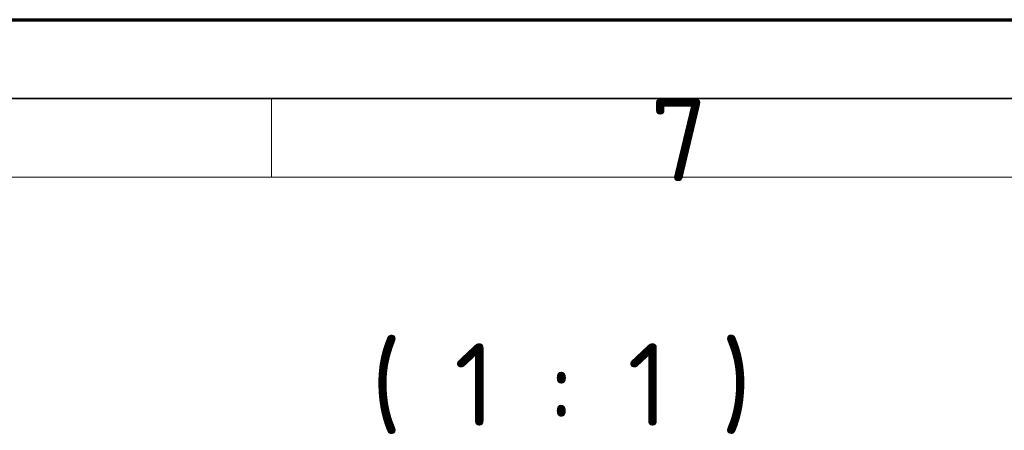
# Model space of a CAD drawing. Header units: millimetres. Extents: x 0 to 210, y 0 to 149.
# Tile 31 of 32: x 147 to 179, y 135 to 149. Entities that reach past the tile are written whole.
import ezdxf

# ---------------------------------------------------------------- set-up
doc = ezdxf.new("R2010")
doc.units = ezdxf.units.MM
doc.header["$LTSCALE"] = 0.5
doc.layers.add('Rahmen (ISO)', color=7, linetype='Continuous', lineweight=70)
doc.layers.add('Symbol (ISO)', color=7, linetype='Continuous', lineweight=25)
doc.styles.add('Bezeichnungstext (DIN)', font='isocpeur.ttf')
doc.styles.add('Bezeichnungstext (ISO)', font='isocpeur.ttf')

# ---------------------------------------------------------------- blocks, each defined once
blk = doc.blocks.new('Ränder Basler-A3')
at = {"layer": 'Rahmen (ISO)'}
blk.add_line((-0.161, 297), (419.839, 297), dxfattribs=at)
at = {"layer": 'Rahmen (ISO)', "color": 7, "linetype": 'Continuous', "lineweight": 35}
blk.add_line((4.839, 292), (414.839, 292), dxfattribs=at)
at = {"layer": 'Rahmen (ISO)', "color": 7, "linetype": 'Continuous', "lineweight": 18}
for p, q in [((311, 292), (311, 287)), ((9.839, 287), (409.839, 287))]:
    blk.add_line(p, q, dxfattribs=at)
at = {"layer": 'Rahmen (ISO)', "insert": (335.091, 289.364), "char_height": 5.25, "attachment_point": 4, "style": 'Bezeichnungstext (ISO)'}
blk.add_mtext('\\fISOCPEUR|b0|i0;7', dxfattribs=at)

msp = doc.modelspace()

# ---------------------------------------------------------------- block references
at = {"xscale": 0.5, "yscale": 0.5, "zscale": 0.5}
msp.add_blockref('Ränder Basler-A3', (0, 0), dxfattribs=at)

# ---------------------------------------------------------------- texts
at = {"layer": 'Symbol (ISO)', "insert": (158.6574, 135.3341), "char_height": 2.625, "attachment_point": 7, "line_spacing_factor": 0.25, "style": 'Bezeichnungstext (DIN)'}
msp.add_mtext('( 1 : 1 )', dxfattribs=at)

doc.saveas('drawing.dxf')
